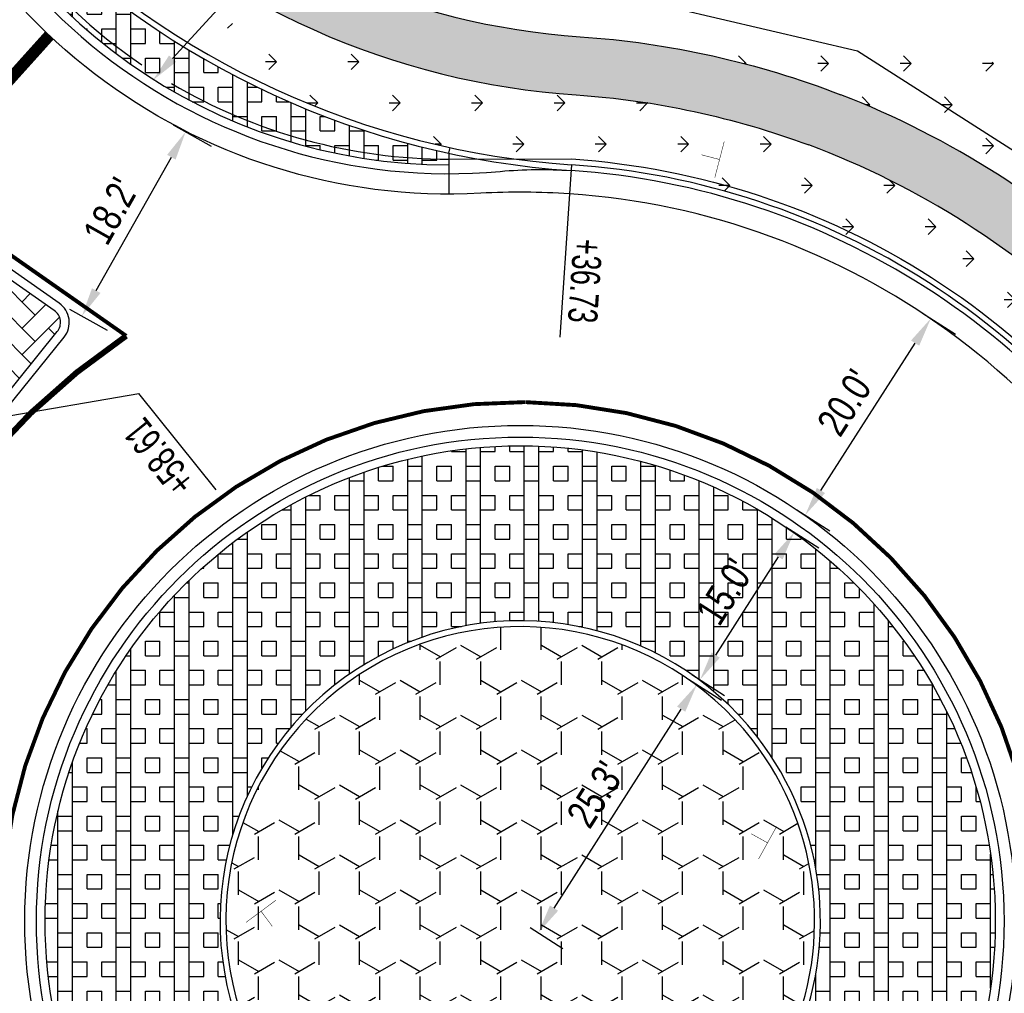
# Model space of a CAD drawing. Header units: feet. Extents: x 161194 to 165526, y 286511 to 289383.
# Tile 11 of 34: x 161447 to 161531, y 288994 to 289077. Entities that reach past the tile are written whole.
import ezdxf
from ezdxf import colors
from ezdxf.entities.mleader import LeaderData, LeaderLine
from ezdxf.math import Vec2, Vec3

# ---------------------------------------------------------------- set-up
doc = ezdxf.new("R2010")
doc.units = ezdxf.units.FT
doc.header["$MEASUREMENT"] = 0
for name, color, linetype in [('DR_P_Text', 1, 'Continuous'), ('DR_P_Underdrain', 1, 'Continuous'), ('PM_P_Edge_Line', 7, 'Continuous'), ('PV_P_Curb', 6, 'Continuous'), ('PV_P_EOP', 7, 'Continuous'), ('PV_P_Walk', 4, 'Continuous'), ('RD_P_Text', 1, 'Continuous'), ('RW_P_Fee_RW', 10, 'rowpr'), ('SC_Shading1', 247, 'Continuous'), ('SC_Shading2', 255, 'Continuous'), ('SN_P_Signs', 1, 'Continuous')]:
    doc.layers.add(name, color=color, linetype=linetype)
doc.styles.add('Slanted', font='font31.shx', dxfattribs={"height": 0.1})
doc.styles.add('Slanted-Normal', font='font31.shx', dxfattribs={"height": 0.1})
doc.styles.get("Standard").update_dxf_attribs({"font": 'font31.shx'})
doc.linetypes.add('rowpr', pattern='A,1.95,-0.05,["R/W",Slanted,S=1,R=0,X=0,Y=-0.06],-0.4,1.95', length=4.35)
doc.dimstyles.new('COEC', dxfattribs={"dimscale": 13.9, "dimtxt": 0.18, "dimasz": 0.18, "dimexe": 0.18, "dimexo": 0.0625, "dimgap": 0.09, "dimtad": 1, "dimzin": 0, "dimdsep": 46, "dimtxsty": 'Standard', "dimcen": 0.09, "dimclrd": 256, "dimclre": 256, "dimclrt": 256, "dimaunit": 1, "dimadec": 4, "dimazin": 0, "dimtfac": 1, "dimtofl": 0, "dimtmove": 0, "dimatfit": 3, "dimfxl": 1, "dimtolj": 1, "dimtzin": 0, "dimlwd": -1, "dimlwe": -1, "dimarcsym": 0})
pattern_1 = [(90, (0, 0), (-5, 3.061616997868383e-16), []), (90, (1.25, 0), (-5, 3.061616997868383e-16), []), (0, (0, 0), (0, 5), [-1.25, 1.25]), (0, (0, 1.25), (0, 5), [-1.25, 1.25]), (0, (0, 2.5), (0, 5), [1.25, -1.25]), (0, (0, 3.75), (0, 5), [1.25, -1.25]), (90, (2.5, 0), (-5, 3.061616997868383e-16), [1.25, -1.25]), (90, (3.75, 0), (-5, 3.061616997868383e-16), [1.25, -1.25])]

# ---------------------------------------------------------------- blocks, each defined once
blk = doc.blocks.new('*D1295')
at = {"layer": 'Defpoints', "color": 0, "transparency": 16777216}
for p in [(161523.3188497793, 289052.4096627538), (161524.8719445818, 289051.4167669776), (161512.5461277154, 289035.5588924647)]:
    blk.add_point(p, dxfattribs=at)
at = {"layer": 'DR_P_Text', "transparency": 16777216}
for p, q in [((161524.1613882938, 289051.8710266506), (161526.9782908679, 289050.0701767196)), ((161515.4458127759, 289036.6723429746), (161523.5253543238, 289049.3104206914)), ((161513.3886662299, 289035.0202563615), (161516.2055688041, 289033.2194064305))]:
    blk.add_line(p, q, dxfattribs=at)
for points in [[(161523.1742966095, 289049.5348524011), (161523.8764120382, 289049.0859889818), (161524.8719445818, 289051.4167669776)], [(161515.0947550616, 289036.8967746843), (161515.7968704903, 289036.447911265), (161514.099222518, 289034.5659966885)]]:
    blk.add_solid(points, dxfattribs=at)
at = {"layer": 'DR_P_Text', "transparency": 16777216, "insert": (161517.5898718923, 289044.2033130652), "char_height": 2.5, "attachment_point": 5, "rotation": 57.40915933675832}
blk.add_mtext("\\A1;{\\W0.8;20.0'}", dxfattribs=at)
blk = doc.blocks.new('*D1296')
at = {"layer": 'Defpoints', "color": 0, "transparency": 16777216}
for p in [(161511.6035145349, 289034.0844500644), (161513.1566093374, 289033.0915542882), (161503.523972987, 289021.4463723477)]:
    blk.add_point(p, dxfattribs=at)
at = {"layer": 'DR_P_Text', "transparency": 16777216}
for p, q in [((161512.4460530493, 289033.5458139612), (161515.2629556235, 289031.7449640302)), ((161506.4236580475, 289022.5598228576), (161511.8100190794, 289030.985208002)), ((161504.3665115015, 289020.9077362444), (161507.1834140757, 289019.1068863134))]:
    blk.add_line(p, q, dxfattribs=at)
for points in [[(161511.458961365, 289031.2096397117), (161512.1610767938, 289030.7607762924), (161513.1566093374, 289033.0915542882)], [(161506.0726003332, 289022.7842545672), (161506.7747157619, 289022.3353911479), (161505.0770677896, 289020.4534765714)]]:
    blk.add_solid(points, dxfattribs=at)
at = {"layer": 'DR_P_Text', "transparency": 16777216, "insert": (161507.2211269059, 289027.9844466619), "char_height": 2.5, "attachment_point": 5, "rotation": 57.40915933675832}
blk.add_mtext("\\A1;{\\W0.8;15.0'}", dxfattribs=at)
blk = doc.blocks.new('*D1297')
at = {"layer": 'Defpoints', "color": 0, "transparency": 16777216}
for p in [(161503.2546549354, 289021.0251030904), (161504.8077497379, 289020.0322073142), (161489.6540933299, 288999.7510056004)]:
    blk.add_point(p, dxfattribs=at)
at = {"layer": 'DR_P_Text', "transparency": 16777216}
for p, q in [((161504.0971934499, 289020.4864669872), (161506.9140960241, 289018.6856170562)), ((161492.5537783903, 289000.8644561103), (161503.4611594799, 289017.925861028)), ((161490.4966318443, 288999.2123694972), (161493.3135344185, 288997.4115195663))]:
    blk.add_line(p, q, dxfattribs=at)
for points in [[(161503.1101017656, 289018.1502927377), (161503.8122171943, 289017.7014293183), (161504.8077497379, 289020.0322073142)], [(161492.2027206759, 289001.08888782), (161492.9048361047, 289000.6400244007), (161491.2071881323, 288998.7581098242)]]:
    blk.add_solid(points, dxfattribs=at)
at = {"layer": 'DR_P_Text', "transparency": 16777216, "insert": (161496.1117572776, 289010.6070898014), "char_height": 2.5, "attachment_point": 5, "rotation": 57.409159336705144}
blk.add_mtext("\\A1;{\\W0.8;25.3'}", dxfattribs=at)
blk = doc.blocks.new('*D1302')
at = {"layer": 'Defpoints', "color": 0, "transparency": 16777216}
for p in [(161459.0157231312, 289068.5207627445), (161460.9550076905, 289067.4284520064), (161450.118300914, 289052.7243113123)]:
    blk.add_point(p, dxfattribs=at)
at = {"layer": 'DR_P_Text', "transparency": 16777216}
for p, q in [((161459.8870176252, 289068.0300022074), (161463.1332439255, 289066.2015506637)), ((161453.2844868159, 289053.8102368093), (161459.7281063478, 289065.2502157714)), ((161450.989595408, 289052.2335507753), (161454.2358217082, 289050.4050992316))]:
    blk.add_line(p, q, dxfattribs=at)
for points in [[(161459.3650669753, 289065.4546993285), (161460.0911457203, 289065.0457322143), (161460.9550076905, 289067.4284520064)], [(161452.9214474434, 289054.0147203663), (161453.6475261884, 289053.6057532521), (161452.0575854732, 289051.6320005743)]]:
    blk.add_solid(points, dxfattribs=at)
at = {"layer": 'DR_P_Text', "transparency": 16777216, "insert": (161454.5458839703, 289060.6344374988), "char_height": 2.5, "attachment_point": 5, "rotation": 60.609418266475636}
blk.add_mtext("\\A1;{\\W0.8;18.2'}", dxfattribs=at)

msp = doc.modelspace()

# ---------------------------------------------------------------- hatches: boundary and pattern name
at = {"layer": 'SC_Shading1', "true_color": 0x7ac1d6}
h = msp.add_hatch(dxfattribs=at)
h.set_pattern_fill('BOX', color=133, scale=5)
h.set_pattern_definition(pattern_1)
edge = h.paths.add_edge_path()
edge.add_arc((161493.4391397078, 289123.3076262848), 59.9999999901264, 206.4085460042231, 214.9135797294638)
edge.add_arc((161464.7385710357, 289103.2757178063), 24.99999999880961, 214.9135797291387, 224.5275905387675)
edge.add_arc((161498.9583876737, 289136.9358448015), 72.99999999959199, 224.5275905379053, 257.7962470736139)
edge.add_line((161483.5270039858, 289065.5854951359), (161483.526428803, 289064.5854953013))
edge.add_arc((161483.5537499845, 289112.0854874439), 47.49999999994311, 199.4241625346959, 269.96704445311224, ccw=False)
edge.add_line((161438.7573314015, 289096.2889409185), (161439.700413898, 289096.6214997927))
at = {"layer": 'SC_Shading1'}
h = msp.add_hatch(dxfattribs=at)
h.set_pattern_fill('GRASS', color=256, scale=5, angle=90)
h.set_pattern_definition([(180, (181.2188381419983, 202.6313292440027), (-3.535533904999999, -3.535533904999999), [0.9375, -6.133567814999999]), (135, (181.2188381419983, 202.6313292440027), (-3.535533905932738, -3.535533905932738), [0.9375, -4.0625]), (225, (181.2188381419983, 202.6313292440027), (3.535533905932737, -3.535533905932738), [0.9375, -4.0625])])
edge = h.paths.add_edge_path()
edge.add_arc((161498.9583876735, 289136.9358448), 66.49999999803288, 245.4892921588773, 266.1199674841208)
edge.add_arc((161489.6540933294, 288999.7510055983), 71.00000000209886, 69.60580685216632, 86.11996748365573, ccw=False)
edge.add_arc((161489.6540933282, 288999.7510055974), 71.00000000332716, 57.40915933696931, 69.60580685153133, ccw=False)
edge.add_line((161527.8972566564, 289059.5712401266), (161524.6654400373, 289054.5160090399))
edge.add_arc((161489.6540933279, 288999.7510055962), 65.00000000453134, 57.40915933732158, 75.32937247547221)
edge.add_arc((161489.6540933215, 288999.7510055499), 65.00000005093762, 75.32937248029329, 86.11996747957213)
edge.add_arc((161498.9583876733, 289136.9358448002), 72.49999999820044, 235.7822299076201, 266.11996748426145, ccw=False)
edge.add_line((161458.1887473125, 289076.9851448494), (161458.2199324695, 289076.9890137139))
edge.add_line((161458.2199324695, 289076.9890137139), (161471.2504226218, 289076.4700348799))
edge.add_line((161471.2504226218, 289076.4700348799), (161471.3699785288, 289076.4285751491))
h = msp.add_hatch(dxfattribs=at)
h.set_pattern_fill('GRASS', color=256, scale=5, angle=90)
h.set_pattern_definition([(180, (217.9764534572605, 206.0191352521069), (-3.535533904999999, -3.535533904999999), [0.9375, -6.133567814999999]), (135, (217.9764534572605, 206.0191352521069), (-3.535533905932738, -3.535533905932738), [0.9375, -4.0625]), (225, (217.9764534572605, 206.0191352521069), (3.535533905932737, -3.535533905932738), [0.9375, -4.0625])])
edge = h.paths.add_edge_path()
edge.add_line((161504.7815, 289075.0319999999), (161519.4499392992, 289074.3597305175))
edge.add_line((161519.4499392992, 289074.3597305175), (161519.5211129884, 289074.317329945))
edge.add_line((161519.5211129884, 289074.317329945), (161521.8659999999, 289074.2489999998))
edge.add_line((161521.8659999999, 289074.2489999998), (161547.9563880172, 289071.5362709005))
edge.add_line((161547.9563880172, 289071.5362709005), (161547.5710575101, 289060.5919889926))
edge.add_line((161547.5710575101, 289060.5919889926), (161530.5904371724, 289063.7839326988))
edge.add_arc((161489.6540933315, 288999.7510056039), 75.99999999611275, 57.40915933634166, 68.7922728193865)
edge.add_arc((161489.6540933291, 288999.7510055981), 76.00000000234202, 68.7922728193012, 83.01431323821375)
edge.add_line((161498.8973188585, 289075.1868245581), (161498.9469760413, 289075.2994021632))
edge.add_line((161498.9469760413, 289075.2994021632), (161504.7815, 289075.0319999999))
h = msp.add_hatch(dxfattribs=at)
h.set_pattern_fill('GRASS', color=256, scale=5, angle=90)
h.set_pattern_definition([(180, (260.1117833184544, 177.688366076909), (-3.535533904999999, -3.535533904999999), [0.9375, -6.133567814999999]), (135, (260.1117833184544, 177.688366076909), (-3.535533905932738, -3.535533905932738), [0.9375, -4.0625]), (225, (260.1117833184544, 177.688366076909), (3.535533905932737, -3.535533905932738), [0.9375, -4.0625])])
edge = h.paths.add_edge_path()
edge.add_arc((161489.6540933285, 288999.7510055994), 84.00000000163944, 28.69835118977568, 42.74430562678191, ccw=False)
edge.add_arc((161623.4209907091, 289072.9812395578), 68.49999999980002, 208.6983511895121, 265.1717832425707)
edge.add_arc((161602.0421710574, 288819.8825511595), 185.4999999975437, 69.83272727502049, 85.17178324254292, ccw=False)
edge.add_arc((161674.78696924, 289017.9461630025), 25.499999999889, 249.832727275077, 320.1453510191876)
edge.add_line((161694.3626214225, 289001.6046868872), (161699.9506635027, 289008.2986701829))
edge.add_arc((161619.796951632, 289075.2105975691), 104.4117979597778, 320.1450357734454, 328.5770467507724)
edge.add_line((161708.8959248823, 289020.7753468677), (161715.7594127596, 289018.2810996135))
edge.add_arc((161619.8094888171, 289075.2025134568), 111.5635928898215, 320.1441169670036, 329.3218509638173, ccw=False)
edge.add_line((161705.4522662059, 289003.7060104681), (161699.8642241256, 288997.0120271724))
edge.add_arc((161674.78696924, 289017.9461630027), 32.66660000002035, 249.8327272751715, 320.1453510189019, ccw=False)
edge.add_arc((161602.0421710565, 288819.8825511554), 178.3334000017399, 69.8327272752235, 85.171783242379)
edge.add_arc((161623.4209907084, 289072.9812395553), 75.66659999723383, 249.75250924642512, 265.1717832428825, ccw=False)
edge.add_line((161597.2345987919, 289001.9903441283), (161596.9461790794, 289001.208442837))
edge.add_arc((161623.4209907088, 289072.9812395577), 76.49999999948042, 208.6983511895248, 249.7525092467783, ccw=False)
edge.add_arc((161489.6540933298, 288999.7510056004), 75.99999999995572, 28.69835118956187, 46.02604585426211)
edge.add_arc((161489.6540933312, 288999.751005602), 75.99999999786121, 46.02604585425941, 57.40915933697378)
edge.add_line((161530.5904371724, 289063.7839326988), (161547.5710575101, 289060.5919889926))
edge.add_line((161547.5710575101, 289060.5919889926), (161551.3428507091, 289056.7641375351))
h = msp.add_hatch(dxfattribs=at)
h.set_pattern_fill('AR-HBONE', color=256, scale=0.4)
h.set_pattern_definition([(45, (-44.95583741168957, 48.68508570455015), (0, 2.262741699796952), [4.800000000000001, -1.6]), (135, (-43.82446656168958, 49.81645655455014), (1.776356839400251e-16, 2.262741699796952), [4.800000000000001, -1.6])])
edge = h.paths.add_edge_path()
edge.add_arc((161498.9583876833, 289136.9358448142), 97.75000001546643, 229.7948125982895, 235.0306790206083)
edge.add_line((161442.9341736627, 289056.8337228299), (161449.6884476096, 289052.1097170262))
edge.add_arc((161448.9720254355, 289051.0853932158), 1.250000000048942, -38.9477988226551, 55.03067902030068, ccw=False)
edge.add_line((161449.9441741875, 289050.2996281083), (161438.7743364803, 289036.480302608))
edge.add_arc((161437.8021877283, 289037.2660677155), 1.250000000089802, 210.6082783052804, 321.05220117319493, ccw=False)
edge.add_arc((161367.2273731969, 288995.5144742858), 80.7500000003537, 30.60827829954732, 40.07129605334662)
edge.add_arc((161443.751772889, 289059.8885082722), 19.2499999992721, 201.800442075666, 220.071296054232, ccw=False)
edge.add_line((161425.8784758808, 289052.7395395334), (161425.7148993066, 289053.1485009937))
edge.add_line((161425.7148993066, 289053.1485009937), (161431.56396078, 289057.5052803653))
edge.add_line((161431.56396078, 289057.5052803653), (161435.8581393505, 289062.2804956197))
h = msp.add_hatch(dxfattribs=at)
h.set_pattern_fill('GRASS', color=256, scale=5, angle=90)
h.set_pattern_definition([(180, (258.7196181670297, 153.9284028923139), (-3.535533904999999, -3.535533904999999), [0.9375, -6.133567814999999]), (135, (258.7196181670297, 153.9284028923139), (-3.535533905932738, -3.535533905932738), [0.9375, -4.0625]), (225, (258.7196181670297, 153.9284028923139), (3.535533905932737, -3.535533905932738), [0.9375, -4.0625])])
edge = h.paths.add_edge_path()
edge.add_arc((161489.6540933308, 288999.7510056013), 70.99999999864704, 28.69835118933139, 45.212511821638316, ccw=False)
edge.add_arc((161623.4209907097, 289072.9812395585), 81.50000000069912, 208.6983511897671, 239.2152808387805)
edge.add_line((161581.708169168, 289002.964880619), (161577.9378252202, 288998.2314458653))
edge.add_arc((161623.4209907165, 289072.9812395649), 87.50000000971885, 208.6983511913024, 238.68065305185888, ccw=False)
edge.add_arc((161489.6540932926, 288999.7510055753), 65.00000004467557, 28.69835119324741, 39.48894619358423)
edge.add_arc((161489.6540933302, 288999.7510056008), 64.99999999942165, 39.48894619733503, 57.40915933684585)
edge.add_line((161524.6654400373, 289054.5160090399), (161527.8972566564, 289059.5712401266))
edge.add_arc((161489.6540933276, 288999.7510055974), 71.00000000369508, 45.212511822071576, 57.40915933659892, ccw=False)
at = {"layer": 'SC_Shading1', "true_color": 0x7ac1d6}
h = msp.add_hatch(dxfattribs=at)
h.set_pattern_fill('BOX', color=133, scale=5)
h.set_pattern_definition(pattern_1)
edge = h.paths.add_edge_path()
edge.add_arc((161489.6540933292, 288999.7510055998), 40.75000000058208, 0, 360)
edge = h.paths.add_edge_path(flags=16)
edge.add_arc((161489.6540933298, 288999.7510056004), 25.74999999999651, -157.02909225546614, 38.03568410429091, ccw=False)
edge.add_arc((161489.6540933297, 288999.7510056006), 25.74999999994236, 136.006591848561, 202.9709077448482, ccw=False)
edge.add_arc((161489.6540933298, 288999.7510056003), 25.75000000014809, 38.03568410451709, 136.0065918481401, ccw=False)
at = {"layer": 'SC_Shading1'}
h = msp.add_hatch(dxfattribs=at)
h.set_pattern_fill('Y', color=256, scale=16)
h.set_pattern_definition([(329.9999999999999, (3.464096, 0), (5.196156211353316, 3.000006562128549), [2, -4]), (329.9999999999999, (0, 0), (5.196156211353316, 3.000006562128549), [2, -4]), (90, (1.732048, 3), (-5.19616, 3), [2, -4]), (90, (0, 0), (-5.19616, 3), [2, -4]), (29.99999999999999, (0, 2), (-3.788646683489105e-06, 6.000006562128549), [2, -4]), (29.99999999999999, (1.732048, 5), (-3.788646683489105e-06, 6.000006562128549), [2, -4])])
edge = h.paths.add_edge_path()
edge.add_arc((161489.6540933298, 288999.7510056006), 25.249999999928, 202.9709077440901, 398.0356841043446)
edge.add_arc((161489.6540933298, 288999.7510056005), 25.24999999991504, 38.03568410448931, 202.9709077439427)
at = {"layer": 'SC_Shading2'}
h = msp.add_hatch(color=256, dxfattribs=at)
h.dxf.hatch_style = 1
edge = h.paths.add_edge_path()
edge.add_line((161456.382695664, 289085.8519877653), (161459.7285645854, 289089.5726631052))
edge.add_arc((161498.9583876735, 289136.935844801), 61.49999999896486, 230.3658368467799, 266.1199674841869)
edge.add_arc((161489.6540933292, 288999.7510055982), 76.0000000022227, 68.7922728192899, 86.119967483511, ccw=False)
edge.add_arc((161489.6540933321, 288999.7510056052), 75.99999999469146, 57.40915933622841, 68.79227281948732, ccw=False)
edge.add_line((161530.5904371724, 289063.7839326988), (161527.8972566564, 289059.5712401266))
edge.add_arc((161489.6540933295, 288999.7510055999), 71.00000000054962, 57.40915933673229, 69.60580685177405)
edge.add_arc((161489.6540933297, 288999.7510055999), 71.0000000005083, 69.60580685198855, 86.11996748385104)
edge.add_arc((161498.9583876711, 289136.9358447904), 66.49999998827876, 230.1905825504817, 266.1199674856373, ccw=False)
h = msp.add_hatch(color=256, dxfattribs=at)
h.dxf.hatch_style = 1
edge = h.paths.add_edge_path()
edge.add_arc((161489.6540933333, 288999.7510056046), 70.99999999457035, 45.21251182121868, 57.40915933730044)
edge.add_line((161527.8972566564, 289059.5712401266), (161530.5904371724, 289063.7839326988))
edge.add_arc((161489.654093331, 288999.7510056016), 75.99999999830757, 46.02604585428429, 57.40915933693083, ccw=False)
edge.add_arc((161489.6540933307, 288999.751005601), 75.99999999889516, 28.698351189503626, 46.02604585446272, ccw=False)
edge.add_arc((161623.4209907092, 289072.9812395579), 76.49999999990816, 208.6983511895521, 239.1003512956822)
edge.add_line((161584.1354873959, 289007.339033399), (161581.708169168, 289002.964880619))
edge.add_arc((161623.4209907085, 289072.9812395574), 81.49999999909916, 208.6983511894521, 239.2152808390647, ccw=False)
edge.add_arc((161489.6540933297, 288999.7510056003), 71.00000000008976, 28.69835118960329, 45.21251182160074)

# ---------------------------------------------------------------- linework, layer by layer
at = {"layer": 'DR_P_Underdrain', "flags": 128}
for points in [[(161435.0758963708, 289114.1151374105), (161435.7248813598, 289111.0575494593), (161439.2288726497, 289096.4552203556, 0.1605263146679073), (161457.2056682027, 289073.165330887)], [(161459.742337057, 289071.5636832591, 0.1334568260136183), (161483.5267163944, 289065.0854952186), (161494.0863208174, 289065.1008744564, -0.1259340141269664), (161524.9347580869, 289054.9372782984)], [(161524.934758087, 289054.9372782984, -0.1259340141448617), (161547.1080722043, 289031.203991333), (161551.9261578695, 289020.8068896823, 0.1988778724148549), (161584.4918805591, 288991.7882056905, 0.04176372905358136), (161596.0396419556, 288988.8179969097), (161612.4933670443, 288986.6702492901, 0.01041768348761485), (161616.0983241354, 288986.289956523, -0.03385155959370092), (161638.4250465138, 288982.8711592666)]]:
    msp.add_lwpolyline(points, format="xyb", dxfattribs=at)
at = {"layer": 'PM_P_Edge_Line', "const_width": 1, "flags": 128}
msp.add_lwpolyline([(161437.1275835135, 289062.196620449), (161449.2655494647, 289075.6942892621)], dxfattribs=at)
at = {"layer": 'PM_P_Edge_Line', "color": 2, "const_width": 0.333}
msp.add_lwpolyline([(161455.8571299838, 289049.9308349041), (161443.9371647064, 289058.2677761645, -0.02010264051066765), (161437.7968209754, 289062.9408263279, -0.02010264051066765)], format="xyb", dxfattribs=at)
at = {"layer": 'PM_P_Edge_Line', "const_width": 0.5, "flags": 128}
msp.add_lwpolyline([(161437.8273052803, 289030.9637280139, -0.109432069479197), (161455.857129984, 289049.930834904, -0.109432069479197)], format="xyb", dxfattribs=at)
at = {"layer": 'PM_P_Edge_Line', "color": 2, "const_width": 0.33333, "flags": 128}
msp.add_lwpolyline([(161490.0987232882, 289044.2487842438, -4935.389470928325), (161490.0626588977, 289044.2491299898)], format="xyb", dxfattribs=at)
at = {"layer": 'PV_P_Curb'}
msp.add_line((161438.7743364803, 289036.480302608), (161449.9441741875, 289050.2996281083), dxfattribs=at)
at = {"layer": 'PV_P_Curb', "flags": 128}
msp.add_lwpolyline([(161428.4480171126, 289140.5250236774), (161434.746673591, 289110.8499210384, 0.1003869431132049), (161444.2381648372, 289088.9672117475, 0.04197365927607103), (161446.9157498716, 289085.7444016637, 0.1834999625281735), (161494.0186532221, 289064.1031665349)], format="xyb", dxfattribs=at)
at = {"layer": 'PV_P_Curb'}
for points in [[(161434.8258955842, 289110.4823538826, -0.01726634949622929), (161435.819603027, 289105.0488892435, 0.3981266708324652), (161487.9443740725, 289064.0356703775, -0.03983335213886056), (161493.9890522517, 289064.1051802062)], [(161449.9441741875, 289050.2996281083, 0.4347007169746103), (161449.6884476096, 289052.1097170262), (161442.9341736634, 289056.8337228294, -0.06237231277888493), (161424.9114127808, 289073.1227739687, -0.003019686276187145), (161424.5845202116, 289073.5067565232, -0.003019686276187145)]]:
    msp.add_lwpolyline(points, format="xyb", dxfattribs=at)
at = {"layer": 'PV_P_Curb', "flags": 128}
for points in [[(161483.5270039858, 289065.5854951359), (161483.526428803, 289064.5854953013)], [(161483.5270039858, 289065.5854951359), (161483.6326983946, 289066.074196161)], [(161483.526428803, 289064.5854953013), (161483.5249908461, 289062.0854957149)], [(161494.0524870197, 289064.6020204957), (161493.8833180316, 289062.107750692)]]:
    msp.add_lwpolyline(points, dxfattribs=at)
for points in [[(161465.9459877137, 288989.7017156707, 1.140931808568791), (161509.9354927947, 289015.6169230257, 0.8764765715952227)], [(161466.4063392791, 288989.896847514, 1.140931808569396), (161509.5416792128, 289015.3088469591, 0.8764765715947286)]]:
    msp.add_lwpolyline(points, format="xyb", close=True, dxfattribs=at)
at = {"layer": 'PV_P_Curb'}
for radius in [41.5, 40.75]:
    msp.add_circle((161489.6540933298, 288999.7510056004), radius, dxfattribs=at)
for centre, radius, start, end in [((161483.5537499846, 289112.085487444), 47.5, 199.4241625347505, 269.9670444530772), ((161498.9583876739, 289136.9358448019), 72.5, 224.5275905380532, 266.1199674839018), ((161489.6540933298, 288999.7510056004), 64.5, 28.6983511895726, 86.11996748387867), ((161489.6540933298, 288999.7510056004), 65, 28.6983511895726, 86.11996748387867)]:
    msp.add_arc(centre, radius, start, end, dxfattribs=at)
at = {"layer": 'PV_P_EOP'}
msp.add_line((161439.3576257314, 289036.0088435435), (161450.5274634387, 289049.8281690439), dxfattribs=at)
for points in [[(161658.5831516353, 288973.8277281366, 0.06702937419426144), (161615.8458183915, 288983.3006019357, -0.01041768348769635), (161612.1165524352, 288983.6940082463), (161598.6570213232, 288985.3980866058, -0.05237158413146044), (161583.5049139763, 288988.9552042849, -0.2162315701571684), (161547.6082526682, 289023.1511213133, 0.2873717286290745), (161493.8833180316, 289062.107750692, 0.03050226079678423), (161486.2650136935, 289062.1590510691, -0.3695392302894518), (161434.6433615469, 289101.7040664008), (161432.7902580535, 289110.4346641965), (161426.3880664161, 289140.5975560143)], [(161450.118300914, 289052.7243113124), (161443.3640269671, 289057.4483171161, -0.06237231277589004), (161425.479548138, 289073.6123883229, -0.1064213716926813), (161417.2170673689, 289088.7635601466, -0.05626467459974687), (161411.3450541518, 289122.0134811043)]]:
    msp.add_lwpolyline(points, format="xyb", dxfattribs=at)
msp.add_circle((161489.6540933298, 288999.7510056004), 42.5, dxfattribs=at)
msp.add_arc((161448.9720254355, 289051.0853932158), 2, 321.0522011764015, 55.03067902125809, dxfattribs=at)
at = {"layer": 'PV_P_Walk', "flags": 128}
for points in [[(161434.284475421, 289140.3195178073), (161440.2897857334, 289112.0264682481, 0.01798673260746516), (161441.2381142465, 289108.235423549, 0.1402332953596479), (161444.1590304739, 289103.5737826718), (161456.0107333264, 289092.9159744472, 0.1781883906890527), (161494.7968305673, 289075.5768076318, -0.07575072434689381), (161517.1471164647, 289070.6039072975)], [(161542.4232718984, 289054.4448242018, 0.09966444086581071), (161517.1471164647, 289070.6039072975)], [(161539.6721195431, 289050.1414516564, 0.1068395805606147), (161514.3959641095, 289066.3005347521)]]:
    msp.add_lwpolyline(points, format="xyb", dxfattribs=at)
at = {"layer": 'PV_P_Walk'}
msp.add_lwpolyline([(161452.6648644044, 289089.1952991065, 0.1773995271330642), (161494.4584925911, 289070.5882680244, -0.07218158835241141), (161514.3959641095, 289066.3005347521)], format="xyb", dxfattribs=at)
at = {"layer": 'RD_P_Text', "flags": 128}
for points in [[(161493.8833180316, 289062.107750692), (161493.0504577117, 289049.8278501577)], [(161444.942544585, 289042.9185062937), (161456.9305664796, 289044.9866827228)], [(161463.5642566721, 289036.7353103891), (161456.9305664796, 289044.9866827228)]]:
    msp.add_lwpolyline(points, dxfattribs=at)
at = {"layer": 'RW_P_Fee_RW', "ltscale": 0.9, "flags": 128}
msp.add_lwpolyline([(161647.0243192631, 288995.7201362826), (161596.6147214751, 289005.6189806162), (161583.8657778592, 289012.2224119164), (161545.2005970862, 289057.3234462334), (161518.5941176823, 289074.3330073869), (161475.491445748, 289084.4424867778), (161450.5147117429, 289103.8665118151)], dxfattribs=at)
at = {"layer": 'SN_P_Signs', "const_width": 0.04199999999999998, "flags": 128}
for points in [[(161506.3440620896, 289063.5025149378), (161507.1545006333, 289066.5981876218)], [(161505.2014450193, 289065.4555705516), (161506.7492813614, 289065.0503512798)], [(161509.4686298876, 289007.2390802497), (161510.8676570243, 289006.4627278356)], [(161510.0913046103, 289005.0637006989), (161511.6440094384, 289007.8617549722)], [(161468.7032477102, 289001.5504487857), (161466.1369399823, 288999.6388879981)], [(161468.3758742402, 288999.3115145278), (161467.4200938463, 289000.5946683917)]]:
    msp.add_lwpolyline(points, dxfattribs=at)

# ---------------------------------------------------------------- texts
at = {"layer": 'RD_P_Text', "attachment_point": 5}
for s, width, gutter_width, insert, char_height, rotation in [('{\\W0.7;+36.73}', 7.851670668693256, 9.999999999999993, (161495.2141610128, 289054.635991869), 2.499999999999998, 266.1199674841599), ('{\\W0.7;+58.61}', 7.851670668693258, 9.999999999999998, (161458.6960499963, 289039.5193943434), 2.5, 128.79753907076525)]:
    msp.add_mtext_dynamic_manual_height_columns(s, width=width, gutter_width=gutter_width, heights=[0], dxfattribs=dict(at, insert=insert, char_height=char_height, rotation=rotation))

# ---------------------------------------------------------------- dimensions: what is measured, and where the dimension line sits
at = {"layer": 'DR_P_Text'}
for p1, p2, distance, text, picture, middle in [((161450.118300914, 289052.7243113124), (161459.0157231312, 289068.5207627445), -2.225750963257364, "{\\W0.8;18.2'}", '*D1302', (161454.5458839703, 289060.6344374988)), ((161512.5461277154, 289035.5588924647), (161523.3188497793, 289052.4096627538), -1.8433516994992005, "{\\W0.8;20.0'}", '*D1295', (161517.5898718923, 289044.2033130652)), ((161503.523972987, 289021.4463723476), (161511.6035145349, 289034.0844500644), -1.843351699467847, "{\\W0.8;15.0'}", '*D1296', (161507.2211269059, 289027.9844466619)), ((161489.6540933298, 288999.7510056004), (161503.2546549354, 289021.0251030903), -1.8433516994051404, "{\\W0.8;25.3'}", '*D1297', (161496.1117572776, 289010.6070898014))]:
    dim = msp.add_aligned_dim(p1=p1, p2=p2, distance=distance, text=text, dimstyle='COEC', override={"dimscale": 20, "dimtxt": 0.125, "dimasz": 0.125, "dimexe": 0.125, "dimexo": 0.05, "dimgap": 0.05}, dxfattribs=at)
    dim.commit()
    dim.dimension.update_dxf_attribs({"geometry": picture, "text_midpoint": middle})

# ---------------------------------------------------------------- leaders
ml = msp.add_multileader_mtext('Standard', dxfattribs=at)
ml.set_content('{\\W0.8; }', color=256, style='Slanted-Normal')
ml.set_leader_properties()
ml.build(insert=Vec2(0, 0))
ml.multileader.update_dxf_attribs({"dogleg_length": 0.1, "arrow_head_size": 2.5, "scale": 20})
ctx = ml.context
ctx.base_point, ctx.scale, ctx.char_height, ctx.arrow_head_size, ctx.plane_origin, ctx.plane_x_axis, ctx.plane_y_axis = Vec3(161476.5458868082, 289089.1030797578, 959.42), 20, 2.5, 2.5, Vec3(161547.2997133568, 289103.5371936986, 959.42), Vec3(0.8455579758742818, -0.5338836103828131), Vec3(0.5338836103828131, 0.8455579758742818)
notes = []
notes.append((ctx, [(1, (1, 1, 0), (161474.8547708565, 289090.1708469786, 959.42), (0.845557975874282, -0.533883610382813), 2, [(0, [(161458.1497874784, 289071.8510192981, 959.42)], 0, [])])]))
ctx.mtext.insert, ctx.mtext.text_direction, ctx.mtext.rotation, ctx.mtext.flow_direction = Vec3(161478.904357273, 289089.0922600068, 959.42), Vec3(0.8455579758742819, -0.5338836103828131), 5.719998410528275, 5
for ctx, leaders in notes:
    for number, flags, end, landing, length, lines in leaders:
        leader = LeaderData()
        leader.index, (leader.has_last_leader_line, leader.has_dogleg_vector, leader.attachment_direction) = number, flags
        leader.last_leader_point, leader.dogleg_vector, leader.dogleg_length = Vec3(end), Vec3(landing), length
        for number, points, colour, breaks in lines:
            line = LeaderLine()
            line.index, line.vertices, line.color, line.breaks = number, Vec3.list(points), colors.encode_raw_color(colour), breaks
            leader.lines.append(line)
        ctx.leaders.append(leader)

doc.saveas('drawing.dxf')
